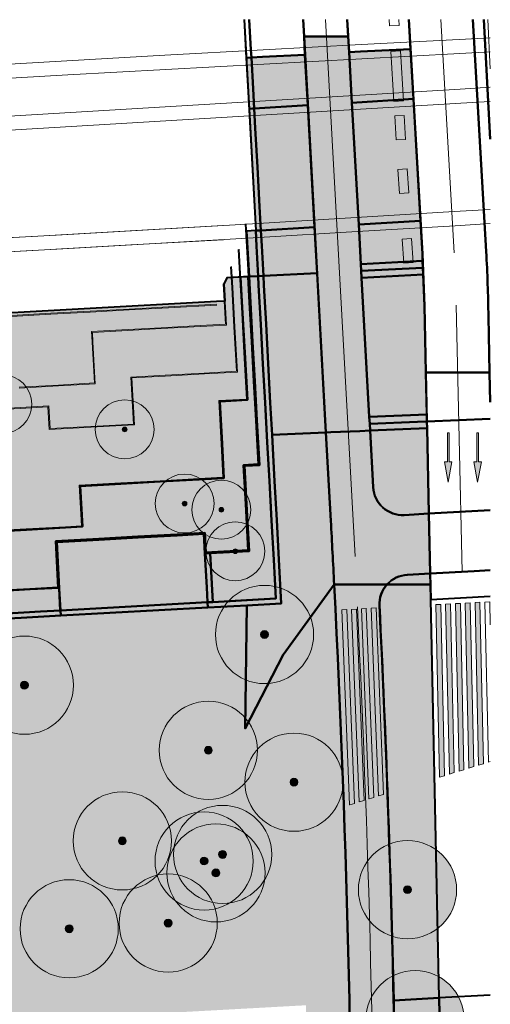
# Model space of a CAD drawing. Header units: metres. Extents: x 118946 to 119657, y 483154 to 483542.
# Tile 73 of 73: x 119609 to 119657, y 483441 to 483542. Entities that reach past the tile are written whole.
import ezdxf

# ---------------------------------------------------------------- set-up
doc = ezdxf.new("R2010")
doc.units = ezdxf.units.M
doc.header["$LTSCALE"] = 500
doc.header["$MEASUREMENT"] = 0
for name, color, linetype, lineweight in [('B-BH-KW-KUNSTWERK_PIJLER-GV', 7, 'Continuous', 0), ('N-CO-BC-BETONVORM-G', 8, 'Continuous', 0), ('N-PV-GR-BOOM-S', 89, 'Continuous', 0), ('N-PV-OG-WEG_FIETSPAD-G', 8, 'Continuous', 0), ('N-PV-OG-WEG_GEBIEDSONTSLUITINGSWEG BIBEKO 50KM-G', 8, 'Continuous', 0), ('N-PV-OG-WEG_SPOOR_TREIN-G', 252, 'Continuous', 0), ('N-PV-VH-KANTOPSLUITING_OPSLUITBAND_100X200-G', 8, 'Continuous', 0), ('N-PV-VH-KANTOPSLUITING_TROTTOIRBAND_180 200-G', 8, 'Continuous', 0), ('N-PV-VH-KANTOPSLUITING_TROTTOIRBAND_280 300-G', 8, 'Continuous', 0), ('N-SB-AM-AS_SPOOR_TRAM-spoorstaaf-G', 8, 'Continuous', 0), ('N-WE-VH-KANTVERHARDING-G', 8, 'Continuous', 0)]:
    doc.layers.add(name, color=color, linetype=linetype, lineweight=lineweight)
for name, color, linetype, lineweight, true_color in [('N-PV-AL-FILL_BERM-O', 7, 'Continuous', 40, 0xacbd88), ('N-PV-AL-FILL_FIETSPAD-O', 7, 'Continuous', 40, 0xe67777), ('N-PV-AL-FILL_GRAS-O', 7, 'Continuous', 40, 0xacbd88), ('N-PV-AL-FILL_SPOOR-O', 7, 'Continuous', 40, 0xe5e0d9), ('N-PV-AL-FILL_VERHARDING-O', 7, 'Continuous', 40, 0xe8e8e8), ('N-PV-AL-FILL_WEG-O', 7, 'Continuous', 40, 0xc8c8c8), ('N-PV-VW-MARKERING_DWARS_OVERSTEEK_VOETGANGERS-G', 7, 'Continuous', 0, 0xfafafa), ('N-PV-VW-MARKERING_LANGS_STREEP_13_010-G', 7, 'Continuous', 0, 0xfafafa), ('N-PV-VW-MARKERING_LANGS_STREEP_30270_010-G', 7, 'Continuous', 0, 0xfafafa), ('N-PV-VW-MARKERING_PIJL-S', 7, 'Continuous', 0, 0xfafafa)]:
    doc.layers.add(name, color=color, linetype=linetype, lineweight=lineweight, true_color=true_color)

# ---------------------------------------------------------------- blocks, each defined once
blk = doc.blocks.new('N-SVW-MARKERING_PIJL_RD_5.0')
at = {"layer": 'N-PV-VW-MARKERING_PIJL-S'}
blk.add_hatch(color=256, dxfattribs=at).paths.add_polyline_path([(2.95, -0.37), (2.95, -0.07), (0, -0.07), (0, 0.08), (2.95, 0.08), (2.95, 0.38), (5, 0)])
for p, q in [((0, 0.08), (2.95, 0.08)), ((0, -0.07), (0, 0.08)), ((2.95, 0.38), (2.95, 0.08)), ((5, 0), (2.95, 0.38)), ((5, 0), (2.95, -0.37)), ((0, -0.07), (2.95, -0.07)), ((2.95, -0.07), (2.95, -0.37))]:
    blk.add_line(p, q, dxfattribs=at)
blk = doc.blocks.new('SGR-BOOM001_BOVENAANZICHT_4')
at = {"layer": 'N-PV-GR-BOOM-S', "ltscale": 0.001, "transparency": 33554585}
h = blk.add_hatch(color=256, dxfattribs=at)
edge = h.paths.add_edge_path()
edge.add_arc((0, 0), 5, 0, 360)
h = blk.add_hatch(color=256, dxfattribs=at)
edge = h.paths.add_edge_path()
edge.add_arc((0, 0), 0.4, 0, 360)
for radius in [5, 0.4]:
    blk.add_circle((0, 0), radius, dxfattribs=at)
blk = doc.blocks.new('SGR-BOOM001_BOVENAANZICHT_5')
at = {"layer": 'N-PV-GR-BOOM-S', "ltscale": 0.000751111, "transparency": 33554585}
h = blk.add_hatch(color=256, dxfattribs=at)
edge = h.paths.add_edge_path()
edge.add_arc((0, 0), 5, 0, 360)
h = blk.add_hatch(color=256, dxfattribs=at)
edge = h.paths.add_edge_path()
edge.add_arc((0, 0), 0.4, 0, 360)
for radius in [5, 0.4]:
    blk.add_circle((0, 0), radius, dxfattribs=at)

msp = doc.modelspace()

# ---------------------------------------------------------------- hatches: boundary and pattern name
at = {"layer": 'N-PV-AL-FILL_BERM-O', "ltscale": 0.001}
for points in [[(119632.7, 483515.57), (119632.62, 483516.92), (119632.44, 483520.19), (119633.37, 483520.25), (119633.46, 483518.68), (119633.62, 483515.61)], [(119533.25, 483441.55), (119533.17, 483443.06), (119529.2, 483442.84), (119529.17, 483442.84), (119528.92, 483447.4), (119532.72, 483447.62), (119532.72, 483447.64), (119538, 483447.93), (119538.09, 483447.94), (119547.72, 483448.47), (119547.58, 483451.15), (119547.57, 483451.23), (119547.32, 483455.71), (119547.32, 483455.81), (119547.03, 483460.94), (119547.03, 483461.04), (119554.22, 483461.34), (119553.08, 483481.96), (119564.89, 483491.46), (119565.01, 483491.56), (119588.92, 483510.79), (119629.39, 483513.04), (119630.24, 483513.06), (119630.14, 483514.79), (119630.43, 483515.45), (119631.84, 483515.52), (119632.04, 483511.85), (119632.25, 483507.85), (119632.52, 483503.01), (119629.71, 483502.86), (119629.95, 483498.53), (119630.14, 483495.05), (119627.62, 483494.91), (119623.63, 483494.69), (119619.64, 483494.47), (119615.5, 483494.24), (119615.73, 483490.11), (119614.01, 483490.01), (119610.02, 483489.79), (119606.38, 483489.59), (119606.6, 483485.64), (119602.21, 483485.4), (119598.21, 483485.18), (119594.22, 483484.96), (119590.22, 483484.74), (119586.23, 483484.52), (119582.52, 483484.31), (119582.63, 483482.22), (119586.42, 483482.43), (119590.41, 483482.65), (119594.4, 483482.87), (119598.4, 483483.09), (119602.39, 483483.31), (119606.39, 483483.53), (119610.38, 483483.75), (119613.27, 483483.91), (119613.01, 483488.62), (119617.39, 483488.86), (119621.38, 483489.09), (119625.38, 483489.31), (119628.18, 483489.46), (119628.29, 483487.47), (119632.62, 483487.71), (119632.36, 483492.38), (119632.14, 483496.38), (119633.65, 483496.46), (119633.41, 483500.93), (119633.19, 483504.93), (119632.97, 483508.92), (119632.75, 483512.92), (119632.61, 483515.56), (119632.7, 483515.57), (119632.84, 483512.92), (119633.06, 483508.93), (119633.28, 483504.93), (119633.5, 483500.94), (119633.75, 483496.38), (119632.32, 483496.3), (119632.24, 483496.29), (119632.34, 483494.38), (119632.45, 483492.38), (119632.72, 483487.62), (119628.73, 483487.4), (119628.2, 483487.37), (119628.09, 483489.36), (119625.38, 483489.21), (119621.39, 483488.99), (119617.39, 483488.77), (119613.11, 483488.54), (119613.37, 483483.83), (119613.37, 483483.82), (119613.49, 483481.64), (119613.5, 483481.57), (119611.47, 483481.46), (119607.47, 483481.24), (119603.48, 483481.02), (119599.49, 483480.8), (119595.49, 483480.58), (119594.37, 483480.52), (119594.27, 483480.51), (119591.5, 483480.36), (119587.5, 483480.14), (119583.51, 483479.92), (119579.52, 483479.7), (119576.29, 483479.52), (119576.35, 483478.34), (119576.39, 483477.7), (119576.61, 483473.7), (119576.63, 483473.41), (119576.83, 483469.71), (119576.89, 483468.66), (119576.89, 483468.56), (119577.01, 483466.43), (119573.36, 483466.23), (119569.36, 483466.01), (119566.04, 483465.82), (119565.94, 483465.82), (119561.75, 483465.59), (119562.11, 483459.04), (119552.02, 483458.49), (119552.87, 483443.18), (119540.56, 483442.49), (119540.59, 483441.96), (119533.26, 483441.55)], [(119629, 483482.43), (119628.73, 483487.4), (119632.72, 483487.62), (119632.45, 483492.38), (119632.34, 483494.38), (119632.24, 483496.29), (119632.32, 483496.3), (119633.75, 483496.38), (119633.5, 483500.94), (119633.28, 483504.93), (119633.06, 483508.93), (119632.84, 483512.92), (119632.7, 483515.57), (119633.62, 483515.61), (119633.67, 483514.69), (119633.89, 483510.69), (119634.11, 483506.7), (119634.33, 483502.7), (119634.55, 483498.71), (119634.77, 483494.72), (119634.99, 483490.72), (119635.21, 483486.73), (119635.43, 483482.79)], [(119582.63, 483482.22), (119582.52, 483484.31), (119586.23, 483484.52), (119590.22, 483484.74), (119594.22, 483484.96), (119598.21, 483485.18), (119602.21, 483485.4), (119606.6, 483485.64), (119606.38, 483489.59), (119610.02, 483489.79), (119614.01, 483490.01), (119615.73, 483490.11), (119615.5, 483494.24), (119619.64, 483494.47), (119623.63, 483494.69), (119627.62, 483494.91), (119630.14, 483495.05), (119629.95, 483498.53), (119629.71, 483502.86), (119632.52, 483503.01), (119632.25, 483507.85), (119632.04, 483511.85), (119631.84, 483515.52), (119632.61, 483515.56), (119632.75, 483512.92), (119632.97, 483508.92), (119633.19, 483504.93), (119633.41, 483500.93), (119633.65, 483496.46), (119632.14, 483496.38), (119632.36, 483492.38), (119632.62, 483487.71), (119628.29, 483487.47), (119628.18, 483489.46), (119625.38, 483489.31), (119621.38, 483489.09), (119617.39, 483488.86), (119613.01, 483488.62), (119613.27, 483483.91), (119610.38, 483483.75), (119606.39, 483483.53), (119602.39, 483483.31), (119598.4, 483483.09), (119594.4, 483482.87), (119590.41, 483482.65), (119586.42, 483482.43)], [(119613.5, 483481.57), (119613.37, 483483.82), (119613.37, 483483.83), (119613.11, 483488.54), (119617.39, 483488.77), (119621.39, 483488.99), (119625.38, 483489.21), (119628.09, 483489.36), (119628.2, 483487.37), (119628.39, 483483.9), (119628.47, 483482.4)], [(119628.47, 483482.4), (119628.39, 483483.9), (119628.2, 483487.37), (119628.73, 483487.4), (119629, 483482.43)]]:
    msp.add_hatch(color=256, dxfattribs=at).paths.add_polyline_path(points)
at = {"layer": 'N-PV-AL-FILL_FIETSPAD-O', "ltscale": 0.001}
for points in [[(119640.52, 483499.69), (119638.29, 483540.03), (119642.8, 483540.02), (119642.89, 483538.42), (119643.17, 483533.28), (119643.86, 483520.88), (119644.08, 483516.85), (119644.12, 483516.16), (119644.16, 483515.46), (119644.94, 483501.28), (119644.98, 483500.58), (119645.02, 483499.88), (119643.97, 483499.83), (119641.02, 483499.71)], [(119648.81, 483485.2), (119648.83, 483485.2), (119651.14, 483485.33), (119651, 483491.43), (119648.5, 483491.29, -0.414213), (119645.33, 483494.12), (119645.02, 483499.88), (119643.97, 483499.83), (119641.02, 483499.71), (119640.52, 483499.69), (119641.02, 483490.69, -0.00108), (119641.36, 483484.22), (119646.74, 483484.21, -0.198783)], [(119647.8, 483404.57, 0.012881), (119645.97, 483482.06, -0.197507), (119646.74, 483484.21), (119641.36, 483484.22, -0.013279), (119643.3, 483404.58), (119643.26, 483388.6), (119647.76, 483388.59)]]:
    msp.add_hatch(color=256, dxfattribs=at).paths.add_polyline_path(points)
at = {"layer": 'N-PV-AL-FILL_GRAS-O', "ltscale": 0.001}
msp.add_hatch(color=256, dxfattribs=at).paths.add_polyline_path([(119647.8, 483404.57), (119647.76, 483388.59), (119651.65, 483388.58, -0.011262), (119651.95, 483389.66, 0.078876), (119653.02, 483397.43), (119652.27, 483432.1), (119652.06, 483442.11), (119647.42, 483441.85, -0.006195)])
at = {"layer": 'N-PV-AL-FILL_VERHARDING-O', "ltscale": 0.001}
for points in [[(119643.17, 483533.28), (119642.89, 483538.42), (119644.03, 483538.48), (119649.14, 483538.75), (119649.44, 483533.66)], [(119632.69, 483532.66), (119632.4, 483537.85), (119632.93, 483537.88), (119633.1, 483534.68), (119633.21, 483532.69), (119633.04, 483532.68)], [(119633.21, 483532.69), (119633.1, 483534.68), (119632.93, 483537.88), (119634.05, 483537.94), (119638.39, 483538.17), (119638.68, 483533.02)], [(119643.86, 483520.88), (119643.17, 483533.28), (119649.44, 483533.66), (119650.15, 483521.26)], [(119633.37, 483520.25), (119632.69, 483532.66), (119633.04, 483532.68), (119633.21, 483532.69), (119633.32, 483530.69), (119633.54, 483526.7), (119633.76, 483522.7), (119633.9, 483520.28)], [(119633.9, 483520.28), (119633.76, 483522.7), (119633.54, 483526.7), (119633.32, 483530.69), (119633.21, 483532.69), (119638.68, 483533.02), (119639.36, 483520.61)], [(119634.15, 483515.64), (119633.98, 483518.71), (119633.9, 483520.28), (119639.36, 483520.61), (119639.62, 483515.93)], [(119644.08, 483516.85), (119643.86, 483520.88), (119650.15, 483521.26), (119650.34, 483517.89), (119650.37, 483517.17)], [(119633.62, 483515.61), (119633.46, 483518.68), (119633.37, 483520.25), (119633.9, 483520.28), (119633.98, 483518.71), (119634.15, 483515.64)], [(119644.12, 483516.16), (119644.08, 483516.85), (119650.37, 483517.17), (119650.4, 483516.47)], [(119628.5, 483481.87), (119628.47, 483482.4), (119629, 483482.43), (119632.44, 483482.62), (119632.44, 483482.62), (119635.43, 483482.79), (119635.21, 483486.73), (119635.21, 483486.73), (119634.99, 483490.72), (119634.77, 483494.72), (119634.55, 483498.71), (119634.33, 483502.7), (119634.11, 483506.7), (119633.89, 483510.69), (119633.67, 483514.69), (119633.62, 483515.61), (119634.15, 483515.64), (119634.2, 483514.71), (119634.42, 483510.72), (119634.64, 483506.73), (119634.86, 483502.73), (119635.04, 483499.47), (119635.08, 483498.74), (119635.3, 483494.74), (119635.52, 483490.75), (119635.74, 483486.76), (119635.98, 483482.29), (119632.46, 483482.09), (119632.46, 483482.09)], [(119635.04, 483499.47), (119634.86, 483502.73), (119634.64, 483506.73), (119634.42, 483510.72), (119634.2, 483514.71), (119634.15, 483515.64), (119639.62, 483515.93), (119640.52, 483499.69)], [(119644.16, 483515.46), (119644.12, 483516.16), (119650.4, 483516.47), (119650.43, 483515.78)], [(119644.94, 483501.28), (119644.16, 483515.46), (119650.43, 483515.78), (119650.55, 483512.59), (119650.7, 483505.8), (119650.79, 483501.52)], [(119644.98, 483500.58), (119644.94, 483501.28), (119650.79, 483501.52), (119650.8, 483500.82), (119650.8, 483500.82), (119649.86, 483500.78)], [(119645.02, 483499.88), (119644.98, 483500.58), (119649.86, 483500.78), (119650.8, 483500.82), (119650.82, 483500.12)], [(119641.36, 483484.22, 0.00108), (119641.02, 483490.69), (119640.52, 483499.69), (119635.04, 483499.47), (119635.08, 483498.74), (119635.3, 483494.74), (119635.52, 483490.75), (119635.74, 483486.76), (119635.98, 483482.29), (119632.46, 483482.09), (119632.31, 483469.56), (119636.16, 483477.04)], [(119645.33, 483494.12, 0.414213), (119648.5, 483491.29), (119651, 483491.43), (119650.82, 483500.12), (119645.02, 483499.88)], [(119648.81, 483485.2, 0.198783), (119646.74, 483484.21), (119651.16, 483484.2), (119651.14, 483485.33), (119648.83, 483485.2)], [(119643.3, 483404.58, 0.013279), (119641.36, 483484.22), (119636.16, 483477.04), (119632.31, 483469.56), (119632.46, 483482.09), (119628.5, 483481.87), (119613.53, 483481.05), (119609.5, 483480.82), (119605.51, 483480.6), (119601.51, 483480.38), (119597.52, 483480.16), (119593.52, 483479.94), (119589.53, 483479.72), (119585.54, 483479.5), (119581.54, 483479.28), (119576.85, 483479.02), (119576.92, 483477.73), (119577.14, 483473.73), (119577.36, 483469.74), (119577.57, 483465.93), (119573.39, 483465.7), (119569.39, 483465.48), (119566.07, 483465.3), (119562.3, 483465.09), (119562.46, 483462.2), (119562.67, 483458.55), (119560.32, 483458.42), (119556.33, 483458.2), (119552.58, 483457.99), (119553.42, 483442.68), (119551.39, 483433.09), (119547.33, 483407.86), (119553.56, 483418.32), (119557.99, 483418.31), (119562.43, 483418.3), (119562.42, 483412.8), (119562.36, 483388.78), (119566.86, 483388.77), (119566.92, 483413.53), (119573.47, 483413.52), (119573.44, 483400.64), (119574.19, 483400.64), (119574.24, 483400.64), (119574.24, 483399.84), (119574.24, 483399.04), (119574.23, 483398.24), (119574.23, 483397.44), (119574.23, 483396.64), (119574.23, 483395.84), (119574.23, 483395.04), (119574.22, 483394.24), (119574.22, 483393.44), (119574.22, 483392.64), (119574.22, 483391.84), (119574.22, 483391.04), (119574.22, 483390.24), (119574.21, 483389.44), (119574.21, 483388.75), (119578.36, 483388.74), (119578.47, 483438.05), (119638.48, 483441.36), (119638.36, 483388.61), (119643.26, 483388.6)], [(119645.97, 483482.06, -0.006685), (119647.42, 483441.85), (119652.06, 483442.11), (119651.19, 483482.68), (119651.16, 483484.2), (119646.74, 483484.21, 0.197507)], [(119576.35, 483478.34), (119576.29, 483479.52), (119579.52, 483479.7), (119583.51, 483479.92), (119587.5, 483480.14), (119591.5, 483480.36), (119594.27, 483480.51), (119594.37, 483480.52), (119595.49, 483480.58), (119599.49, 483480.8), (119603.48, 483481.02), (119607.47, 483481.24), (119611.47, 483481.46), (119613.5, 483481.57), (119613.49, 483481.64), (119613.5, 483481.57), (119613.53, 483481.05), (119613.52, 483481.05), (119609.5, 483480.82), (119609.5, 483480.82), (119605.51, 483480.6), (119605.51, 483480.6), (119601.51, 483480.38), (119601.51, 483480.38), (119599.74, 483480.29), (119599.73, 483480.55), (119599.71, 483480.81), (119594.77, 483480.54), (119594.79, 483480.28), (119594.8, 483480.01), (119593.52, 483479.94), (119593.52, 483479.94), (119589.53, 483479.72), (119589.53, 483479.72), (119585.54, 483479.5), (119585.54, 483479.5), (119581.54, 483479.28), (119581.54, 483479.28), (119576.85, 483479.02), (119576.85, 483479.02), (119576.88, 483478.37), (119576.62, 483478.36)], [(119613.53, 483481.05), (119613.5, 483481.57), (119628.47, 483482.4), (119628.5, 483481.87)]]:
    msp.add_hatch(color=256, dxfattribs=at).paths.add_polyline_path(points)
at = {"layer": 'N-PV-VW-MARKERING_DWARS_OVERSTEEK_VOETGANGERS-G'}
for points in [[(119642.92, 483461.77), (119642.14, 483481.63), (119642.64, 483481.66), (119642.64, 483481.66), (119643.42, 483461.92), (119643.43, 483461.92), (119643.42, 483461.92), (119642.94, 483461.77)], [(119643.91, 483462.07), (119643.14, 483481.68), (119643.14, 483481.68), (119643.64, 483481.71), (119643.64, 483481.71), (119643.64, 483481.71), (119644.41, 483462.22), (119644.41, 483462.22), (119644.41, 483462.22), (119643.92, 483462.07)], [(119644.9, 483462.37), (119644.14, 483481.74), (119644.14, 483481.74), (119644.63, 483481.77), (119644.64, 483481.77), (119644.63, 483481.77), (119645.4, 483462.53), (119645.4, 483462.53), (119645.4, 483462.53), (119644.91, 483462.38)], [(119645.89, 483462.68), (119645.13, 483481.79), (119645.14, 483481.79), (119645.63, 483481.82), (119645.64, 483481.82), (119645.63, 483481.82), (119646.38, 483462.83), (119645.89, 483462.68)], [(119652.1, 483464.59), (119651.71, 483482.16), (119652.21, 483482.18), (119652.59, 483464.74)], [(119653.09, 483464.89), (119652.71, 483482.21), (119653.21, 483482.24), (119653.59, 483465.05)], [(119654.08, 483465.2), (119653.71, 483482.27), (119654.21, 483482.29), (119654.58, 483465.35)], [(119655.08, 483465.5), (119654.71, 483482.32), (119655.21, 483482.35), (119655.57, 483465.66)], [(119656.07, 483465.81), (119655.71, 483482.38), (119656.21, 483482.4), (119656.57, 483465.96)]]:
    msp.add_hatch(color=256, dxfattribs=at).paths.add_polyline_path(points)

# ---------------------------------------------------------------- linework, layer by layer
at = {"layer": 'B-BH-KW-KUNSTWERK_PIJLER-GV', "flags": 128}
for points in [[(119646.95, 483541.74), (119646.99, 483541.1), (119647.99, 483541.16), (119647.95, 483541.74)], [(119648.13, 483538.56), (119647.13, 483538.51), (119647.42, 483533.42), (119648.41, 483533.48), (119648.13, 483538.56)], [(119648.49, 483531.99), (119647.54, 483531.94), (119647.68, 483529.49), (119648.64, 483529.54), (119648.49, 483531.99)], [(119648.81, 483526.54), (119647.86, 483526.48), (119648.02, 483524.03), (119648.97, 483524.09), (119648.81, 483526.54)], [(119649.23, 483519.45), (119648.3, 483519.39), (119648.45, 483516.94), (119649.39, 483517), (119649.23, 483519.45)]]:
    msp.add_lwpolyline(points, dxfattribs=at)
at = {"layer": 'N-CO-BC-BETONVORM-G', "flags": 128}
for points in [[(119606.39, 483483.44), (119610.39, 483483.66), (119613.37, 483483.82), (119613.11, 483488.54), (119617.39, 483488.77), (119621.39, 483488.99), (119625.38, 483489.21), (119628.09, 483489.36), (119628.2, 483487.37), (119632.72, 483487.62), (119632.45, 483492.38), (119632.34, 483494.38), (119632.24, 483496.29), (119632.32, 483496.3), (119633.75, 483496.38), (119633.5, 483500.94), (119633.28, 483504.93), (119633.06, 483508.93), (119632.84, 483512.92), (119632.62, 483516.92), (119632.4, 483520.96)], [(119606.39, 483483.53), (119610.38, 483483.75), (119613.27, 483483.91), (119613.01, 483488.62), (119617.39, 483488.86), (119621.38, 483489.09), (119625.38, 483489.31), (119628.18, 483489.46), (119628.29, 483487.47), (119632.62, 483487.71), (119632.36, 483492.38), (119632.14, 483496.38), (119633.65, 483496.46), (119633.41, 483500.93), (119633.19, 483504.93), (119632.97, 483508.92), (119632.75, 483512.92), (119632.53, 483516.91), (119632.31, 483520.95)], [(119582.54, 483482.22), (119582.42, 483484.4), (119586.23, 483484.61), (119590.22, 483484.83), (119594.21, 483485.05), (119598.21, 483485.27), (119602.2, 483485.49), (119606.5, 483485.73), (119606.28, 483489.68), (119610.01, 483489.88), (119614.01, 483490.1), (119615.63, 483490.19), (119615.4, 483494.33), (119619.63, 483494.56), (119623.63, 483494.78), (119627.62, 483495), (119630.04, 483495.14), (119629.85, 483498.52), (119629.61, 483502.95), (119632.42, 483503.1), (119632.16, 483507.85), (119631.95, 483511.84), (119631.73, 483515.84), (119631.59, 483518.34)], [(119582.63, 483482.22), (119582.52, 483484.31), (119586.23, 483484.52), (119590.22, 483484.74), (119594.22, 483484.96), (119598.21, 483485.18), (119602.21, 483485.4), (119606.6, 483485.64), (119606.38, 483489.59), (119610.02, 483489.79), (119614.01, 483490.01), (119615.73, 483490.11), (119615.5, 483494.24), (119619.64, 483494.47), (119623.63, 483494.69), (119627.62, 483494.91), (119630.14, 483495.05), (119629.95, 483498.53), (119629.71, 483502.86), (119632.52, 483503.01), (119632.25, 483507.85), (119632.04, 483511.85), (119631.82, 483515.84), (119631.69, 483518.35)], [(119605.2, 483502.01), (119609.41, 483502.24), (119612.31, 483502.4), (119612.43, 483500.09), (119617.22, 483500.35), (119620.94, 483500.55), (119620.67, 483505.34), (119624.15, 483505.53), (119628.14, 483505.75), (119631.42, 483505.93), (119631.16, 483510.46), (119630.94, 483514.46), (119630.82, 483516.58)], [(119605.3, 483501.92), (119609.42, 483502.15), (119612.22, 483502.3), (119612.35, 483499.99), (119617.22, 483500.26), (119621.03, 483500.47), (119620.77, 483505.25), (119624.15, 483505.44), (119628.15, 483505.66), (119631.51, 483505.85), (119631.26, 483510.47), (119631.03, 483514.46), (119630.91, 483516.59)], [(119609.3, 483504.31), (119613.29, 483504.53), (119616.94, 483504.74), (119616.71, 483508.89), (119616.65, 483509.98), (119619.74, 483510.15), (119623.74, 483510.36), (119627.73, 483510.58), (119630.3, 483510.72), (119630.06, 483514.83)], [(119609.3, 483504.22), (119613.29, 483504.44), (119617.03, 483504.65), (119616.8, 483508.9), (119616.75, 483509.89), (119619.75, 483510.06), (119623.74, 483510.27), (119627.74, 483510.49), (119630.39, 483510.63), (119630.15, 483514.83)], [(119608.52, 483511.61), (119612.51, 483511.83), (119616.5, 483512.05), (119620.5, 483512.27), (119624.49, 483512.49), (119629.42, 483512.77)], [(119608.52, 483511.52), (119612.51, 483511.74), (119616.51, 483511.96), (119620.5, 483512.18), (119624.5, 483512.4), (119629.42, 483512.67)]]:
    msp.add_lwpolyline(points, dxfattribs=at)
at = {"layer": 'N-PV-AL-FILL_BERM-O', "ltscale": 0.001, "flags": 128}
for points in [[(119633.46, 483518.68), (119633.37, 483520.25), (119632.44, 483520.19), (119632.62, 483516.92), (119632.7, 483515.57), (119633.62, 483515.61), (119633.46, 483518.68)], [(119628.73, 483487.4), (119629, 483482.43), (119635.43, 483482.79), (119635.21, 483486.73), (119634.99, 483490.72), (119634.77, 483494.72), (119634.55, 483498.71), (119634.33, 483502.7), (119634.11, 483506.7), (119633.89, 483510.69), (119633.67, 483514.69), (119633.62, 483515.61), (119632.7, 483515.57), (119632.84, 483512.92), (119633.06, 483508.93), (119633.28, 483504.93), (119633.5, 483500.94), (119633.75, 483496.38), (119632.32, 483496.3), (119632.24, 483496.29), (119632.34, 483494.38), (119632.45, 483492.38), (119632.72, 483487.62), (119628.73, 483487.4)], [(119628.47, 483482.4), (119628.39, 483483.9), (119628.2, 483487.37), (119628.09, 483489.36), (119625.38, 483489.21), (119621.39, 483488.99), (119617.39, 483488.77), (119613.11, 483488.54), (119613.37, 483483.83), (119613.37, 483483.82), (119613.5, 483481.57), (119628.47, 483482.4)], [(119629, 483482.43), (119628.73, 483487.4), (119628.2, 483487.37), (119628.39, 483483.9), (119628.47, 483482.4), (119629, 483482.43)]]:
    msp.add_lwpolyline(points, close=True, dxfattribs=at)
for points in [[(119607.47, 483481.24), (119611.47, 483481.46), (119613.5, 483481.57), (119613.49, 483481.64), (119613.37, 483483.82), (119613.37, 483483.83), (119613.11, 483488.54), (119617.39, 483488.77), (119621.39, 483488.99), (119625.38, 483489.21), (119628.09, 483489.36), (119628.2, 483487.37), (119628.73, 483487.4), (119632.72, 483487.62), (119632.45, 483492.38), (119632.34, 483494.38), (119632.24, 483496.29), (119632.32, 483496.3), (119633.75, 483496.38), (119633.5, 483500.94), (119633.28, 483504.93), (119633.06, 483508.93), (119632.84, 483512.92), (119632.7, 483515.57), (119632.61, 483515.56), (119632.75, 483512.92), (119632.97, 483508.92), (119633.19, 483504.93), (119633.41, 483500.93), (119633.65, 483496.46), (119632.14, 483496.38), (119632.36, 483492.38), (119632.62, 483487.71), (119628.29, 483487.47), (119628.18, 483489.46), (119625.38, 483489.31), (119621.38, 483489.09), (119617.39, 483488.86), (119613.01, 483488.62), (119613.27, 483483.91), (119610.38, 483483.75), (119606.39, 483483.53)], [(119606.38, 483489.59), (119610.02, 483489.79), (119614.01, 483490.01), (119615.73, 483490.11), (119615.5, 483494.24), (119619.64, 483494.47), (119623.63, 483494.69), (119627.62, 483494.91), (119630.14, 483495.05), (119629.95, 483498.53), (119629.71, 483502.86), (119632.52, 483503.01), (119632.25, 483507.85), (119632.04, 483511.85), (119631.84, 483515.52), (119630.43, 483515.45), (119630.14, 483514.79), (119630.24, 483513.06), (119629.39, 483513.04), (119588.92, 483510.79)], [(119606.39, 483483.53), (119610.38, 483483.75), (119613.27, 483483.91), (119613.01, 483488.62), (119617.39, 483488.86), (119621.38, 483489.09), (119625.38, 483489.31), (119628.18, 483489.46), (119628.18, 483489.46), (119628.29, 483487.47), (119632.62, 483487.71), (119632.36, 483492.38), (119632.14, 483496.38), (119633.65, 483496.46), (119633.41, 483500.93), (119633.19, 483504.93), (119632.97, 483508.92), (119632.75, 483512.92), (119632.61, 483515.56), (119631.84, 483515.52), (119632.04, 483511.85), (119632.25, 483507.85), (119632.52, 483503.01), (119629.71, 483502.86), (119629.95, 483498.53), (119630.14, 483495.05), (119627.62, 483494.91), (119623.63, 483494.69), (119619.64, 483494.47), (119615.5, 483494.24), (119615.73, 483490.11), (119614.01, 483490.01), (119610.02, 483489.79), (119606.38, 483489.59)]]:
    msp.add_lwpolyline(points, dxfattribs=at)
at = {"layer": 'N-PV-AL-FILL_FIETSPAD-O', "ltscale": 0.001, "flags": 128}
for points in [[(119638.2, 483541.74), (119638.29, 483540.03), (119642.8, 483540.02), (119642.7, 483541.74)], [(119657.26, 483491.78), (119651, 483491.43), (119651.14, 483485.33), (119655.6, 483485.58), (119657.26, 483485.67)]]:
    msp.add_lwpolyline(points, dxfattribs=at)
msp.add_lwpolyline([(119642.8, 483540.02), (119638.29, 483540.03), (119640.52, 483499.69), (119641.02, 483499.71), (119643.97, 483499.83), (119645.02, 483499.88), (119644.98, 483500.58), (119644.94, 483501.28), (119644.16, 483515.46), (119644.12, 483516.16), (119644.08, 483516.85), (119643.86, 483520.88), (119643.17, 483533.28), (119642.89, 483538.42), (119642.8, 483540.02)], close=True, dxfattribs=at)
for points in [[(119648.81, 483485.2), (119648.83, 483485.2), (119651.14, 483485.33), (119651, 483491.43), (119648.5, 483491.29, -0.414213), (119645.33, 483494.12), (119645.02, 483499.88), (119643.97, 483499.83), (119641.02, 483499.71), (119640.52, 483499.69), (119641.02, 483490.69, -0.00108), (119641.36, 483484.22), (119646.74, 483484.21, -0.198783), (119648.81, 483485.2)], [(119647.8, 483404.57, 0.012881), (119645.97, 483482.06, -0.197507), (119646.74, 483484.21), (119641.36, 483484.22, -0.013279), (119643.3, 483404.58), (119643.26, 483388.6), (119647.76, 483388.59), (119647.8, 483404.57)]]:
    msp.add_lwpolyline(points, format="xyb", close=True, dxfattribs=at)
at = {"layer": 'N-PV-AL-FILL_GRAS-O', "ltscale": 0.001, "flags": 128}
msp.add_lwpolyline([(119647.8, 483404.57), (119647.76, 483388.59), (119651.65, 483388.58, -0.011262), (119651.95, 483389.66, 0.078876), (119653.02, 483397.43), (119652.27, 483432.1), (119652.06, 483442.11), (119647.42, 483441.85, -0.006195), (119647.8, 483404.57)], format="xyb", close=True, dxfattribs=at)
at = {"layer": 'N-PV-AL-FILL_SPOOR-O', "flags": 128}
msp.add_lwpolyline([(119632.19, 483541.74), (119633.37, 483520.25), (119632.44, 483520.19), (119632.7, 483515.57), (119630.43, 483515.45), (119630.14, 483514.79), (119630.24, 483513.06), (119629.39, 483513.04), (119588.92, 483510.79), (119588.92, 483510.79), (119550.96, 483508.65), (119533.2, 483507.8), (119519.42, 483507.13), (119497.84, 483506.07), (119475.26, 483504.36), (119464.01, 483503.94), (119444.56, 483503.01), (119428.02, 483502.05), (119421.72, 483501.96), (119410.59, 483501.96), (119397.75, 483501.67), (119384.02, 483501.53)], dxfattribs=at)
at = {"layer": 'N-PV-AL-FILL_VERHARDING-O', "ltscale": 0.001}
msp.add_line((119657.26, 483529.56), (119656.59, 483541.74), dxfattribs=at)
at = {"layer": 'N-PV-AL-FILL_VERHARDING-O', "ltscale": 0.001, "flags": 128}
for points in [[(119632.19, 483541.74), (119632.4, 483537.85), (119632.93, 483537.88), (119632.88, 483538.68), (119632.72, 483541.74)], [(119632.72, 483541.74), (119632.88, 483538.68), (119632.93, 483537.88), (119634.05, 483537.94), (119638.39, 483538.17), (119638.29, 483540.03), (119638.2, 483541.74)], [(119642.7, 483541.74), (119642.89, 483538.42), (119644.03, 483538.48), (119649.14, 483538.75), (119648.97, 483541.74)], [(119657.26, 483505.79), (119657.19, 483505.79), (119657.26, 483502.77)], [(119657.26, 483505.79), (119657.19, 483505.79), (119657.26, 483502.77)], [(119605.51, 483480.6), (119609.5, 483480.82), (119609.5, 483480.82), (119613.52, 483481.05), (119613.53, 483481.05), (119613.5, 483481.57), (119613.49, 483481.64), (119613.5, 483481.57), (119611.47, 483481.46), (119607.47, 483481.24)]]:
    msp.add_lwpolyline(points, dxfattribs=at)
for points in [[(119655.48, 483541.74), (119656.84, 483518.11, -0.011008), (119657.07, 483511.51), (119657.19, 483505.79), (119657.26, 483505.79)], [(119643.3, 483404.58, 0.013279), (119641.36, 483484.22), (119636.16, 483477.04), (119632.31, 483469.56), (119632.46, 483482.09), (119628.5, 483481.87), (119613.53, 483481.05), (119609.5, 483480.82), (119605.51, 483480.6)]]:
    msp.add_lwpolyline(points, format="xyb", dxfattribs=at)
for points in [[(119649.14, 483538.75), (119644.03, 483538.48), (119642.89, 483538.42), (119643.17, 483533.28), (119649.44, 483533.66), (119649.14, 483538.75)], [(119632.4, 483537.85), (119632.69, 483532.66), (119633.04, 483532.68), (119633.21, 483532.69), (119633.1, 483534.68), (119632.93, 483537.88), (119632.4, 483537.85)], [(119633.1, 483534.68), (119633.21, 483532.69), (119638.68, 483533.02), (119638.39, 483538.17), (119634.05, 483537.94), (119632.93, 483537.88), (119633.1, 483534.68)], [(119643.17, 483533.28), (119643.86, 483520.88), (119650.15, 483521.26), (119649.44, 483533.66), (119643.17, 483533.28)], [(119633.04, 483532.68), (119632.69, 483532.66), (119633.37, 483520.25), (119633.9, 483520.28), (119633.76, 483522.7), (119633.54, 483526.7), (119633.32, 483530.69), (119633.21, 483532.69), (119633.04, 483532.68)], [(119633.32, 483530.69), (119633.54, 483526.7), (119633.76, 483522.7), (119633.9, 483520.28), (119639.36, 483520.61), (119638.68, 483533.02), (119633.21, 483532.69), (119633.32, 483530.69)], [(119633.98, 483518.71), (119634.15, 483515.64), (119639.62, 483515.93), (119639.36, 483520.61), (119633.9, 483520.28), (119633.98, 483518.71)], [(119644.08, 483516.85), (119650.37, 483517.17), (119650.34, 483517.89), (119650.15, 483521.26), (119643.86, 483520.88), (119644.08, 483516.85)], [(119633.98, 483518.71), (119633.9, 483520.28), (119633.37, 483520.25), (119633.46, 483518.68), (119633.62, 483515.61), (119634.15, 483515.64), (119633.98, 483518.71)], [(119644.08, 483516.85), (119644.12, 483516.16), (119650.4, 483516.47), (119650.37, 483517.17), (119644.08, 483516.85)], [(119635.43, 483482.79), (119632.44, 483482.62), (119632.44, 483482.62), (119629, 483482.43), (119628.47, 483482.4), (119628.5, 483481.87), (119632.46, 483482.09), (119632.46, 483482.09), (119635.98, 483482.29), (119635.74, 483486.76), (119635.52, 483490.75), (119635.3, 483494.74), (119635.08, 483498.74), (119635.04, 483499.47), (119634.86, 483502.73), (119634.64, 483506.73), (119634.42, 483510.72), (119634.2, 483514.71), (119634.15, 483515.64), (119633.62, 483515.61), (119633.67, 483514.69), (119633.89, 483510.69), (119634.11, 483506.7), (119634.33, 483502.7), (119634.55, 483498.71), (119634.77, 483494.72), (119634.99, 483490.72), (119635.21, 483486.73), (119635.21, 483486.73), (119635.43, 483482.79)], [(119634.2, 483514.71), (119634.42, 483510.72), (119634.64, 483506.73), (119634.86, 483502.73), (119635.04, 483499.47), (119640.52, 483499.69), (119639.62, 483515.93), (119634.15, 483515.64), (119634.2, 483514.71)], [(119644.16, 483515.46), (119650.43, 483515.78), (119650.4, 483516.47), (119644.12, 483516.16), (119644.16, 483515.46)], [(119644.94, 483501.28), (119650.79, 483501.52), (119650.7, 483505.8), (119650.55, 483512.59), (119650.43, 483515.78), (119644.16, 483515.46), (119644.94, 483501.28)], [(119650.8, 483500.82), (119650.79, 483501.52), (119644.94, 483501.28), (119644.98, 483500.58), (119649.86, 483500.78), (119650.8, 483500.82), (119650.8, 483500.82)], [(119650.8, 483500.82), (119649.86, 483500.78), (119644.98, 483500.58), (119645.02, 483499.88), (119650.82, 483500.12), (119650.8, 483500.82)], [(119628.5, 483481.87), (119628.47, 483482.4), (119613.5, 483481.57), (119613.53, 483481.05), (119628.5, 483481.87)]]:
    msp.add_lwpolyline(points, close=True, dxfattribs=at)
for points in [[(119641.36, 483484.22, 0.00108), (119641.02, 483490.69), (119640.52, 483499.69), (119635.04, 483499.47), (119635.08, 483498.74), (119635.3, 483494.74), (119635.52, 483490.75), (119635.74, 483486.76), (119635.98, 483482.29), (119632.46, 483482.09), (119632.31, 483469.56), (119636.16, 483477.04), (119641.36, 483484.22)], [(119645.33, 483494.12, 0.414213), (119648.5, 483491.29), (119651, 483491.43), (119650.82, 483500.12), (119645.02, 483499.88), (119645.33, 483494.12)], [(119648.81, 483485.2, 0.198783), (119646.74, 483484.21), (119651.16, 483484.2), (119651.14, 483485.33), (119648.83, 483485.2), (119648.81, 483485.2)], [(119645.97, 483482.06, -0.006685), (119647.42, 483441.85), (119652.06, 483442.11), (119651.19, 483482.68), (119651.16, 483484.2), (119646.74, 483484.21, 0.197507), (119645.97, 483482.06)]]:
    msp.add_lwpolyline(points, format="xyb", close=True, dxfattribs=at)
at = {"layer": 'N-PV-AL-FILL_WEG-O', "ltscale": 0.001}
msp.add_line((119656.59, 483541.74), (119657.26, 483529.56), dxfattribs=at)
at = {"layer": 'N-PV-AL-FILL_WEG-O', "ltscale": 0.001, "flags": 128}
msp.add_lwpolyline([(119648.97, 483541.74), (119650.34, 483517.89), (119650.55, 483512.59), (119650.7, 483505.8), (119657.19, 483505.79), (119657.07, 483511.51, 0.011008), (119656.84, 483518.11), (119655.48, 483541.74)], format="xyb", dxfattribs=at)
for points in [[(119657.26, 483502.77), (119657.19, 483505.79), (119650.7, 483505.8), (119650.8, 483500.82), (119657.26, 483501.08)], [(119657.26, 483501.08), (119650.8, 483500.82), (119650.8, 483500.82), (119650.82, 483500.12), (119651, 483491.43), (119657.26, 483491.78)], [(119657.26, 483485.67), (119655.6, 483485.58), (119651.14, 483485.33), (119651.19, 483482.68), (119657.26, 483483.01)], [(119657.26, 483442.39), (119652.06, 483442.11), (119651.19, 483482.68), (119657.26, 483483.01)], [(119657.26, 483442.39), (119652.06, 483442.11), (119652.27, 483432.1), (119657.26, 483432.37)]]:
    msp.add_lwpolyline(points, dxfattribs=at)
at = {"layer": 'N-PV-OG-WEG_FIETSPAD-G'}
msp.add_line((119651.14, 483485.33), (119651, 483491.43), dxfattribs=at)
at = {"layer": 'N-PV-OG-WEG_FIETSPAD-G', "flags": 128}
for points in [[(119657.26, 483491.78), (119648.5, 483491.29)], [(119657.26, 483485.67), (119655.6, 483485.58), (119648.81, 483485.2)]]:
    msp.add_lwpolyline(points, dxfattribs=at)
at = {"layer": 'N-PV-OG-WEG_GEBIEDSONTSLUITINGSWEG BIBEKO 50KM-G'}
for p, q in [((119650.34, 483517.89), (119648.97, 483541.74)), ((119656.84, 483518.11), (119655.48, 483541.74)), ((119650.34, 483517.89), (119650.55, 483512.59))]:
    msp.add_line(p, q, dxfattribs=at)
msp.add_arc((119507.08, 483509.53), 150, 0.7596, 3.2824, dxfattribs=at)
at = {"layer": 'N-PV-OG-WEG_SPOOR_TREIN-G', "ltscale": 0.002, "flags": 128}
for points in [[(119657.26, 483539.89), (119654.09, 483539.73), (119644.1, 483539.2), (119634.12, 483538.66), (119624.13, 483538.11), (119614.15, 483537.55), (119604.16, 483536.98), (119594.18, 483536.4), (119584.2, 483535.81), (119574.21, 483535.22), (119424.48, 483526.26), (119414.5, 483525.66), (119404.52, 483525.08), (119394.53, 483524.52), (119384.55, 483523.98), (119374.57, 483523.46), (119364.58, 483522.97), (119354.59, 483522.49), (119344.6, 483522.03), (119334.62, 483521.59), (119324.63, 483521.17), (119314.63, 483520.77), (119124.79, 483513.2)], [(119657.26, 483538.45), (119654.17, 483538.29), (119644.18, 483537.76), (119634.2, 483537.22), (119624.21, 483536.67), (119614.23, 483536.11), (119604.25, 483535.55), (119594.26, 483534.97), (119584.28, 483534.38), (119574.3, 483533.78), (119424.57, 483524.82), (119414.58, 483524.22), (119404.6, 483523.64), (119394.61, 483523.08), (119384.63, 483522.55), (119374.64, 483522.03), (119364.65, 483521.53), (119354.66, 483521.05), (119344.67, 483520.59), (119334.68, 483520.15), (119324.68, 483519.73), (119314.69, 483519.33), (119124.84, 483511.76)], [(119657.26, 483534.85), (119654.19, 483534.67), (119424.6, 483520.92), (119414.61, 483520.32), (119404.63, 483519.71), (119394.65, 483519.08), (119384.67, 483518.42), (119374.69, 483517.75), (119364.71, 483517.06), (119354.74, 483516.34), (119344.76, 483515.61), (119334.79, 483514.86), (119324.82, 483514.08), (119195.22, 483503.94), (119185.25, 483503.16)], [(119657.26, 483533.41), (119654.27, 483533.23), (119424.68, 483519.49), (119414.7, 483518.89), (119404.72, 483518.27), (119394.74, 483517.64), (119384.77, 483516.99), (119374.79, 483516.31), (119364.82, 483515.62), (119354.84, 483514.91), (119344.87, 483514.17), (119334.9, 483513.42), (119324.93, 483512.65), (119195.33, 483502.5), (119185.36, 483501.72)], [(119657.26, 483522.41), (119653.58, 483522.19), (119643.6, 483521.59), (119633.62, 483520.98), (119623.64, 483520.4), (119613.65, 483519.84), (119603.67, 483519.29), (119593.68, 483518.77), (119583.7, 483518.27), (119573.71, 483517.78), (119563.72, 483517.32), (119553.74, 483516.88), (119543.75, 483516.45)], [(119540.69, 483516.33), (119550.68, 483516.74), (119560.67, 483517.18), (119570.66, 483517.64), (119576.97, 483517.94), (119580.65, 483518.12), (119590.63, 483518.61), (119600.62, 483519.13), (119610.6, 483519.67), (119620.59, 483520.23), (119630.02, 483520.77)], [(119657.26, 483520.97), (119653.67, 483520.75), (119643.69, 483520.15), (119633.7, 483519.55), (119623.72, 483518.96), (119613.73, 483518.4), (119603.75, 483517.86), (119593.76, 483517.33), (119583.77, 483516.83), (119573.78, 483516.35), (119563.79, 483515.88), (119553.8, 483515.44), (119543.81, 483515.01)], [(119540.75, 483514.89), (119550.74, 483515.31), (119560.74, 483515.74), (119570.73, 483516.2), (119577.04, 483516.5), (119580.72, 483516.68), (119590.71, 483517.18), (119600.69, 483517.69), (119610.68, 483518.23), (119620.67, 483518.79), (119630.1, 483519.33)]]:
    msp.add_lwpolyline(points, dxfattribs=at)
at = {"layer": 'N-PV-VH-KANTOPSLUITING_OPSLUITBAND_100X200-G'}
for p, q in [((119638.2, 483541.74), (119641.02, 483490.69)), ((119645.33, 483494.12), (119642.7, 483541.74))]:
    msp.add_line(p, q, dxfattribs=at)
at = {"layer": 'N-PV-VH-KANTOPSLUITING_OPSLUITBAND_100X200-G', "extrusion": (0, 0, -1)}
for centre, radius, start, end in [((-119648.33, 483494.29), 3, 266.8375, 356.8374), ((-118143.3, 483407.93), 1500, 176.8374, 180.12789), ((-119648.97, 483482.2), 3, 357.176, 86.8375)]:
    msp.add_arc(centre, radius, start, end, dxfattribs=at)
at = {"layer": 'N-PV-VH-KANTOPSLUITING_OPSLUITBAND_100X200-G'}
msp.add_arc((118143.3, 483407.93), 1504.5, 359.87211, 2.824, dxfattribs=at)
at = {"layer": 'N-PV-VH-KANTOPSLUITING_TROTTOIRBAND_180 200-G'}
msp.add_line((119657.26, 483502.77), (119657.07, 483511.51), dxfattribs=at)
at = {"layer": 'N-PV-VH-KANTOPSLUITING_TROTTOIRBAND_180 200-G', "flags": 128}
msp.add_lwpolyline([(119656.59, 483541.74), (119657.26, 483529.56)], dxfattribs=at)
at = {"layer": 'N-PV-VH-KANTOPSLUITING_TROTTOIRBAND_280 300-G'}
for p, q in [((119650.55, 483512.59), (119651, 483491.43)), ((119651.14, 483485.33), (119653.02, 483397.43))]:
    msp.add_line(p, q, dxfattribs=at)
at = {"layer": 'N-PV-VW-MARKERING_DWARS_OVERSTEEK_VOETGANGERS-G'}
msp.add_line((119657.07, 483466.12), (119657.26, 483466.18), dxfattribs=at)
at = {"layer": 'N-PV-VW-MARKERING_DWARS_OVERSTEEK_VOETGANGERS-G', "flags": 128}
for points in [[(119642.94, 483461.77), (119643.43, 483461.92), (119643.42, 483461.92), (119642.64, 483481.66), (119642.64, 483481.66), (119642.14, 483481.63), (119642.92, 483461.77), (119642.94, 483461.77)], [(119643.64, 483481.71), (119643.14, 483481.68), (119643.14, 483481.68), (119643.91, 483462.07), (119643.92, 483462.07), (119644.41, 483462.22), (119644.41, 483462.22), (119643.64, 483481.71), (119643.64, 483481.71)], [(119644.14, 483481.74), (119644.9, 483462.37), (119644.91, 483462.38), (119645.4, 483462.53), (119645.4, 483462.53), (119644.63, 483481.77), (119644.64, 483481.77), (119644.14, 483481.74), (119644.14, 483481.74)], [(119646.38, 483462.83), (119645.63, 483481.82), (119645.64, 483481.82), (119645.14, 483481.79), (119645.13, 483481.79), (119645.89, 483462.68), (119645.89, 483462.68), (119646.38, 483462.83)], [(119652.59, 483464.74), (119652.21, 483482.18), (119651.71, 483482.16), (119652.1, 483464.59), (119652.59, 483464.74)], [(119653.59, 483465.05), (119653.21, 483482.24), (119652.71, 483482.21), (119653.09, 483464.89), (119653.59, 483465.05)], [(119654.58, 483465.35), (119654.21, 483482.29), (119653.71, 483482.27), (119654.08, 483465.2), (119654.58, 483465.35)], [(119655.57, 483465.66), (119655.21, 483482.35), (119654.71, 483482.32), (119655.08, 483465.5), (119655.57, 483465.66)], [(119656.57, 483465.96), (119656.21, 483482.4), (119655.71, 483482.38), (119656.07, 483465.81), (119656.57, 483465.96)]]:
    msp.add_lwpolyline(points, close=True, dxfattribs=at)
msp.add_lwpolyline([(119657.26, 483480.1), (119657.21, 483482.46), (119656.71, 483482.43), (119657.06, 483466.12)], dxfattribs=at)
at = {"layer": 'N-PV-VW-MARKERING_LANGS_STREEP_13_010-G'}
for p, q in [((119653.59, 483518), (119652.23, 483541.74)), ((119653.8, 483512.66), (119654.38, 483485.51))]:
    msp.add_line(p, q, dxfattribs=at)
at = {"layer": 'N-PV-VW-MARKERING_LANGS_STREEP_30270_010-G'}
msp.add_line((119640.48, 483541.74), (119643.5, 483487.05), dxfattribs=at)
msp.add_arc((118143.3, 483407.93), 1502.25, 359.87211, 2.824, dxfattribs=at)
at = {"layer": 'N-SB-AM-AS_SPOOR_TRAM-spoorstaaf-G', "flags": 128}
msp.add_lwpolyline([(119657, 483541.74), (119657.26, 483536.73)], dxfattribs=at)
at = {"layer": 'N-WE-VH-KANTVERHARDING-G'}
msp.add_line((119632.19, 483541.74), (119633.67, 483514.69), dxfattribs=at)
at = {"layer": 'N-WE-VH-KANTVERHARDING-G', "flags": 128}
for points in [[(119613.52, 483481.05), (119628.5, 483481.87), (119632.46, 483482.09), (119635.98, 483482.29), (119635.74, 483486.76), (119635.52, 483490.75), (119635.3, 483494.74), (119635.08, 483498.74), (119634.86, 483502.73), (119634.64, 483506.73), (119634.42, 483510.72), (119634.2, 483514.71), (119633.98, 483518.71), (119633.76, 483522.7), (119633.54, 483526.7), (119633.32, 483530.69), (119633.1, 483534.68), (119632.88, 483538.68), (119632.72, 483541.74)], [(119613.5, 483481.57), (119632.44, 483482.62), (119635.43, 483482.79), (119635.21, 483486.73), (119634.99, 483490.72), (119634.77, 483494.72), (119634.55, 483498.71), (119634.33, 483502.7), (119634.11, 483506.7), (119633.89, 483510.69), (119633.67, 483514.69)], [(119613.28, 483483.82), (119613.4, 483481.57)], [(119613.38, 483483.82), (119613.5, 483481.57)], [(119540.56, 483442.49), (119552.87, 483443.18), (119552.02, 483458.49), (119562.11, 483459.04), (119561.75, 483465.59), (119569.36, 483466.01), (119573.36, 483466.23), (119577.01, 483466.43), (119576.83, 483469.71), (119576.61, 483473.7), (119576.39, 483477.7), (119576.29, 483479.52), (119579.52, 483479.7), (119583.51, 483479.92), (119587.5, 483480.14), (119591.5, 483480.36), (119595.49, 483480.58), (119599.49, 483480.8), (119603.48, 483481.02), (119607.47, 483481.24), (119611.47, 483481.46), (119613.5, 483481.57)], [(119540.59, 483441.96), (119553.42, 483442.68), (119552.58, 483457.99), (119562.67, 483458.55), (119562.3, 483465.09), (119569.39, 483465.48), (119573.39, 483465.7), (119577.57, 483465.93), (119577.36, 483469.74), (119577.14, 483473.73), (119576.92, 483477.73), (119576.85, 483479.02), (119581.54, 483479.28), (119585.54, 483479.5), (119589.53, 483479.72), (119593.52, 483479.94), (119597.52, 483480.16), (119601.51, 483480.38), (119605.51, 483480.6), (119609.5, 483480.82), (119613.52, 483481.05)]]:
    msp.add_lwpolyline(points, dxfattribs=at)

# ---------------------------------------------------------------- block references
at = {"layer": 'N-PV-GR-BOOM-S', "ltscale": 0.000751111, "transparency": 33554585, "xscale": 0.6, "yscale": 0.6, "zscale": 0.6}
for p in [(119607.57, 483502.58), (119620.03, 483500.01), (119626.13, 483492.46), (119629.88, 483491.83), (119631.29, 483487.6)]:
    msp.add_blockref('SGR-BOOM001_BOVENAANZICHT_5', p, dxfattribs=at)
at = {"layer": 'N-PV-GR-BOOM-S', "ltscale": 0.001, "transparency": 33554585}
for p in [(119634.27, 483479.12), (119609.82, 483473.96), (119628.55, 483467.33), (119637.27, 483464.08), (119619.79, 483458.1), (119630, 483456.72), (119628.12, 483456.05), (119629.32, 483454.84), (119648.83, 483453.13), (119624.46, 483449.73), (119614.38, 483449.15), (119649.6, 483439.9)]:
    msp.add_blockref('SGR-BOOM001_BOVENAANZICHT_4', p, dxfattribs=at)
at = {"layer": 'N-PV-VW-MARKERING_PIJL-S', "rotation": 269.9804645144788}
for p in [(119652.98, 483499.65), (119655.97, 483499.65)]:
    msp.add_blockref('N-SVW-MARKERING_PIJL_RD_5.0', p, dxfattribs=at)

doc.saveas('drawing.dxf')
